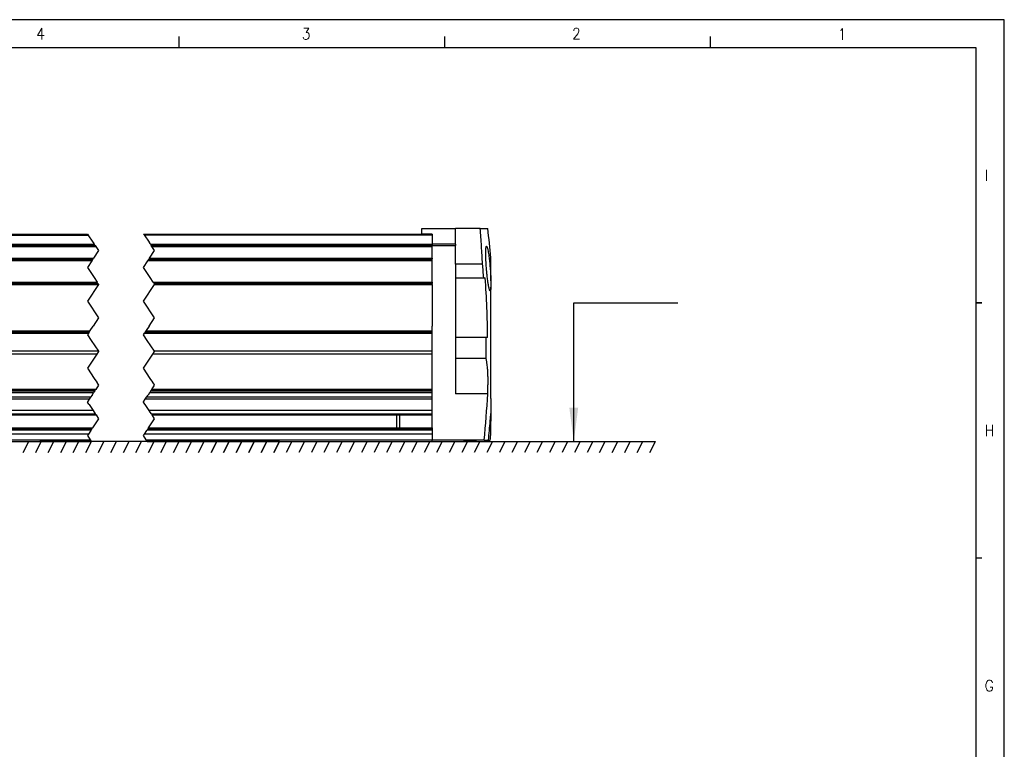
# Model space of a CAD drawing. Header units: millimetres. Extents: x -285 to 1770, y -283 to 203.
# Tile 11 of 30: x 134 to 309, y 73 to 203. Entities that reach past the tile are written whole.
import ezdxf

# ---------------------------------------------------------------- set-up
doc = ezdxf.new("R2010")
doc.units = ezdxf.units.MM
doc.linetypes.add('DOT_CENTER', pattern=[14, 12, -1, 0, -1])
doc.layers.add('1', color=7, linetype='Continuous')
doc.styles.add('CONVERTER_11', font='txt.shx', dxfattribs={"width": 0.9})
doc.dimstyles.get("Standard").update_dxf_attribs({"dimtxt": 0.18, "dimasz": 0.18, "dimexe": 0.18, "dimexo": 0.0625, "dimgap": 0.09, "dimtad": 0, "dimtih": 1, "dimtoh": 1, "dimdec": 4, "dimzin": 0, "dimdsep": 46, "dimtxsty": 'Standard', "dimcen": 0.09, "dimadec": 0, "dimazin": 0, "dimtfac": 1, "dimtdec": 4, "dimtofl": 0, "dimtmove": 0, "dimatfit": 3, "dimfxl": 1, "dimtolj": 1, "dimtzin": 0, "dimarcsym": 0})

# ---------------------------------------------------------------- blocks, each defined once
blk = doc.blocks.new('Marco_a2', base_point=(304.21, -212.02))
at = {"layer": '1', "color": 2, "linetype": 'Continuous'}
for p, q in [((309.21, 202.98), (-284.79, 202.98)), ((309.21, -217.02), (309.21, 202.98)), ((161.96, 197.98), (161.96, 199.98)), ((209.38, 197.98), (209.38, 199.98)), ((256.79, 197.98), (256.79, 199.98)), ((304.21, 152.42), (305.21, 152.42)), ((305.21, 152.42), (304.21, 152.42)), ((305.21, 106.87), (304.21, 106.87))]:
    blk.add_line(p, q, dxfattribs=at)
at = {"layer": '1', "color": 7, "linetype": 'Continuous'}
for p, q in [((304.21, 197.98), (-264.79, 197.98)), ((304.21, -212.02), (304.21, 197.98))]:
    blk.add_line(p, q, dxfattribs=at)
at = {"layer": '1', "color": 2, "char_height": 2, "attachment_point": 4, "line_spacing_factor": 1.20048, "style": 'CONVERTER_11'}
for s, insert in [('4', (136.49, 200.47)), ('3', (183.86, 200.47)), ('2', (232.08, 200.49)), ('1', (279.5, 200.41)), ('I', (305.71, 175.2)), ('H', (305.71, 129.65)), ('G', (305.71, 84.09))]:
    blk.add_mtext(s, dxfattribs=dict(at, insert=insert))
blk = doc.blocks.new('Top', base_point=(304.21, -212.02))
at = {"layer": '1', "color": 2, "linetype": 'Continuous'}
for p, q in [((168.68, 127.69), (167.68, 125.69)), ((170.91, 127.69), (169.91, 125.69)), ((173.15, 127.69), (172.15, 125.69)), ((175.38, 127.69), (174.38, 125.69)), ((177.62, 127.69), (176.62, 125.69)), ((179.86, 127.69), (178.86, 125.69)), ((182.09, 127.69), (181.09, 125.69)), ((184.33, 127.69), (183.33, 125.69)), ((236.99, 125.69), (237.99, 127.69)), ((239.23, 125.69), (240.23, 127.69)), ((241.47, 125.69), (242.47, 127.69)), ((243.7, 125.69), (244.7, 127.69)), ((245.94, 125.69), (246.94, 127.69))]:
    blk.add_line(p, q, dxfattribs=at)
blk.add_blockref('Marco_a2', (304.21, -212.02))
blk = doc.blocks.new('REGLA__15', base_point=(-163.4, 127.69))
at = {"color": 7, "linetype": 'Continuous'}
for p, q in [((205.3, 164.69), (205.3, 165.69)), ((205.3, 165.69), (205.3, 165.69)), ((205.3, 165.69), (211.3, 165.69)), ((205.3, 164.69), (205.3, 165.69)), ((215.7, 165.69), (211.3, 165.69)), ((211.3, 162.89), (211.3, 165.69)), ((215.7, 165.69), (217.03, 165.69)), ((93.59, 164.69), (145.63, 164.69)), ((155.63, 164.69), (205.3, 164.69)), ((207.1, 164.69), (205.3, 164.69)), ((207.1, 164.69), (207.1, 162.89)), ((94.93, 162.69), (146.96, 162.69)), ((156.96, 162.69), (207.1, 162.69)), ((207.1, 162.69), (211.3, 162.69)), ((207.1, 162.49), (207.1, 162.69)), ((207.1, 160.37), (207.1, 162.49)), ((211.3, 159.33), (211.3, 162.69)), ((94.54, 160.2), (146.57, 160.2)), ((156.57, 160.2), (207.1, 160.2)), ((201.3, 160.28), (207.1, 160.28)), ((207.1, 160.37), (207.1, 160.28)), ((207.1, 160.2), (207.1, 160.28)), ((207.1, 160.03), (207.1, 160.2)), ((207.1, 158.69), (207.1, 160)), ((207.1, 156.1), (207.1, 158.69)), ((216.11, 159.33), (211.3, 159.33)), ((211.3, 159.33), (211.3, 156.87)), ((211.3, 156.87), (211.3, 146.25)), ((211.3, 156.87), (216.31, 156.87)), ((216.31, 156.87), (216.58, 156.87)), ((95.46, 155.9), (147.49, 155.9)), ((157.49, 155.9), (207.1, 155.9)), ((207.1, 156.06), (207.1, 155.9)), ((207.1, 155.7), (207.1, 155.9)), ((207.1, 155.7), (207.1, 148.24)), ((207.1, 147.48), (207.1, 148.24)), ((93.87, 147.2), (145.9, 147.2)), ((155.9, 147.2), (207.1, 147.2)), ((207.1, 147.4), (207.1, 147.48)), ((207.1, 147.23), (207.1, 147.4)), ((207.1, 147.2), (207.1, 147.23)), ((207.1, 147.03), (207.1, 147.2)), ((207.1, 145.73), (207.1, 147)), ((211.3, 146.25), (211.3, 142.51)), ((216.74, 146.25), (211.3, 146.25)), ((217.01, 146.25), (216.74, 146.25)), ((217.6, 145.54), (217.6, 146.26)), ((207.1, 143.77), (207.1, 145.73)), ((217.6, 144.1), (217.6, 145.54)), ((217.6, 143.38), (217.6, 144.1)), ((147.29, 143.27), (95.26, 143.27)), ((207.1, 143.27), (157.29, 143.27)), ((207.1, 143.72), (207.1, 143.77)), ((207.1, 143.27), (207.1, 143.72)), ((207.1, 138.18), (207.1, 143.27)), ((211.3, 142.51), (211.3, 136.18)), ((216.73, 142.51), (211.3, 142.51)), ((207.1, 137.9), (207.1, 138.18)), ((207.1, 136.97), (207.1, 137.9)), ((146.17, 135.59), (94.14, 135.59)), ((146.69, 136.38), (94.66, 136.38)), ((94.89, 136.72), (146.92, 136.72)), ((94.91, 136.75), (146.94, 136.75)), ((147.09, 136.97), (95.06, 136.97)), ((207.1, 135.59), (156.17, 135.59)), ((207.1, 136.38), (156.69, 136.38)), ((156.92, 136.72), (207.1, 136.72)), ((156.94, 136.75), (207.1, 136.75)), ((207.1, 136.97), (157.09, 136.97)), ((207.1, 136.75), (207.1, 136.97)), ((207.1, 136.72), (207.1, 136.75)), ((207.1, 136.5), (207.1, 136.72)), ((207.1, 136.38), (207.1, 136.5)), ((207.1, 135.96), (207.1, 136.38)), ((207.1, 135.59), (207.1, 135.96)), ((207.1, 135.2), (207.1, 135.59)), ((145.91, 135.2), (93.88, 135.2)), ((207.1, 135.2), (155.91, 135.2)), ((207.1, 133.2), (207.1, 135.2)), ((146.62, 133.2), (94.59, 133.2)), ((95.11, 132.42), (147.14, 132.42)), ((207.1, 133.2), (156.62, 133.2)), ((157.14, 132.42), (201.3, 132.42)), ((201.3, 132.42), (207.1, 132.42)), ((207.1, 132.62), (207.1, 133.2)), ((207.1, 132.42), (207.1, 132.62)), ((207.1, 130.12), (207.1, 132.42)), ((94.49, 130.12), (146.52, 130.12)), ((156.52, 130.12), (201.3, 130.12)), ((201.3, 130.12), (207.1, 130.12)), ((207.1, 130.12), (207.1, 129.92)), ((217.6, 129.3), (217.6, 131.33)), ((145.77, 128.99), (93.74, 128.99)), ((146.25, 129.71), (94.22, 129.71)), ((207.1, 128.99), (155.77, 128.99)), ((207.1, 129.71), (156.25, 129.71)), ((207.1, 129.92), (207.1, 129.71)), ((207.1, 129.71), (207.1, 128.99)), ((207.1, 128.99), (207.1, 127.99)), ((94.06, 127.99), (146.09, 127.99)), ((156.09, 127.99), (207.1, 127.99)), ((207.1, 127.99), (207.1, 127.89)), ((207.1, 127.69), (207.1, 127.89)), ((212.8, 127.89), (207.1, 127.89)), ((215, 127.89), (212.8, 127.89)), ((214.5, 127.76), (212.8, 127.76)), ((216.39, 127.89), (215, 127.89)), ((216.39, 127.89), (217.17, 127.89)), ((217.17, 127.89), (217.46, 127.89)), ((217.46, 127.89), (217.48, 127.89))]:
    blk.add_line(p, q, dxfattribs=at)
at = {"color": 3, "linetype": 'Continuous'}
for p, q in [((93.73, 164.49), (145.76, 164.49)), ((207.1, 164.49), (155.76, 164.49)), ((94.79, 162.89), (146.83, 162.89)), ((95.06, 162.49), (147.09, 162.49)), ((156.83, 162.89), (207.1, 162.89)), ((157.09, 162.49), (207.1, 162.49)), ((211.3, 162.89), (207.1, 162.89)), ((94.41, 160), (146.44, 160)), ((94.66, 160.37), (146.69, 160.37)), ((156.44, 160), (207.1, 160)), ((156.69, 160.37), (207.1, 160.37)), ((95.33, 156.1), (147.36, 156.1)), ((95.54, 155.7), (147.57, 155.7)), ((157.36, 156.1), (207.1, 156.1)), ((157.57, 155.7), (207.1, 155.7)), ((93.74, 147), (145.77, 147)), ((94.01, 147.4), (146.04, 147.4)), ((155.77, 147), (207.1, 147)), ((156.04, 147.4), (207.1, 147.4)), ((147.57, 143.77), (95.54, 143.77)), ((207.1, 143.77), (157.57, 143.77)), ((217.03, 136.18), (211.3, 136.18)), ((94.98, 132.62), (147.01, 132.62)), ((157.01, 132.62), (207.1, 132.62)), ((217.48, 131.33), (217.6, 131.33)), ((94.36, 129.92), (146.39, 129.92)), ((156.39, 129.92), (207.1, 129.92))]:
    blk.add_line(p, q, dxfattribs=at)
at = {"color": 2, "linetype": 'DOT_CENTER'}
for p, q in [((145.63, 164.69), (145.76, 164.49)), ((145.76, 164.49), (145.81, 164.42)), ((145.81, 164.42), (145.83, 164.39)), ((146.48, 163.41), (145.83, 164.39)), ((146.6, 163.24), (146.48, 163.41)), ((155.76, 164.49), (155.63, 164.69)), ((155.76, 164.49), (155.81, 164.42)), ((155.83, 164.39), (155.81, 164.42)), ((155.83, 164.39), (156.48, 163.41)), ((156.48, 163.41), (156.6, 163.24)), ((146.6, 163.24), (146.63, 163.19)), ((146.63, 163.19), (146.76, 162.99)), ((147.6, 161.74), (146.69, 160.37)), ((146.78, 162.96), (146.76, 162.99)), ((146.83, 162.89), (146.78, 162.96)), ((146.96, 162.69), (146.83, 162.89)), ((146.96, 162.69), (147.09, 162.49)), ((147.09, 162.49), (147.6, 161.74)), ((156.6, 163.24), (156.63, 163.19)), ((156.63, 163.19), (156.76, 162.99)), ((156.69, 160.37), (157.6, 161.74)), ((156.76, 162.99), (156.78, 162.96)), ((156.78, 162.96), (156.83, 162.89)), ((156.83, 162.89), (156.96, 162.69)), ((157.09, 162.49), (156.96, 162.69)), ((157.6, 161.74), (157.09, 162.49)), ((146.4, 159.94), (145.6, 158.74)), ((146.44, 160), (146.4, 159.94)), ((146.44, 160), (146.56, 160.17)), ((146.56, 160.17), (146.57, 160.2)), ((146.57, 160.2), (146.69, 160.37)), ((155.6, 158.74), (156.4, 159.94)), ((156.4, 159.94), (156.44, 160)), ((156.44, 160), (156.56, 160.17)), ((156.57, 160.2), (156.56, 160.17)), ((156.69, 160.37), (156.57, 160.2)), ((145.6, 158.74), (146.8, 156.93)), ((156.8, 156.93), (155.6, 158.74)), ((146.8, 156.93), (147.36, 156.1)), ((157.36, 156.1), (156.8, 156.93)), ((147.57, 155.7), (145.6, 152.74)), ((147.49, 155.9), (147.36, 156.1)), ((147.49, 155.9), (147.6, 155.74)), ((147.6, 155.74), (147.57, 155.7)), ((155.6, 152.74), (157.57, 155.7)), ((157.36, 156.1), (157.49, 155.9)), ((157.6, 155.74), (157.49, 155.9)), ((157.57, 155.7), (157.6, 155.74)), ((145.6, 152.74), (147.6, 149.74)), ((157.6, 149.74), (155.6, 152.74)), ((147.6, 149.74), (146.6, 148.24)), ((156.6, 148.24), (157.6, 149.74)), ((146.09, 147.48), (146.6, 148.24)), ((156.6, 148.24), (156.09, 147.48)), ((145.77, 147), (145.6, 146.74)), ((145.6, 146.74), (146.27, 145.73)), ((145.9, 147.2), (145.77, 147)), ((146.04, 147.4), (145.9, 147.2)), ((146.09, 147.48), (146.04, 147.4)), ((155.6, 146.74), (155.77, 147)), ((156.27, 145.73), (155.6, 146.74)), ((155.9, 147.2), (155.77, 147)), ((155.9, 147.2), (156.04, 147.4)), ((156.04, 147.4), (156.09, 147.48)), ((146.27, 145.73), (147.57, 143.77)), ((157.57, 143.77), (156.27, 145.73)), ((147.29, 143.27), (145.6, 140.74)), ((147.6, 143.74), (147.29, 143.27)), ((147.57, 143.77), (147.6, 143.74)), ((155.6, 140.74), (157.29, 143.27)), ((157.29, 143.27), (157.6, 143.74)), ((157.6, 143.74), (157.57, 143.77)), ((145.6, 140.74), (146.82, 138.9)), ((156.82, 138.9), (155.6, 140.74)), ((146.82, 138.9), (147.26, 138.24)), ((157.26, 138.24), (156.82, 138.9)), ((147.6, 137.74), (147.09, 136.97)), ((147.26, 138.24), (147.3, 138.18)), ((147.3, 138.18), (147.49, 137.9)), ((147.49, 137.9), (147.6, 137.74)), ((157.09, 136.97), (157.6, 137.74)), ((157.3, 138.18), (157.26, 138.24)), ((157.49, 137.9), (157.3, 138.18)), ((157.6, 137.74), (157.49, 137.9)), ((146.17, 135.59), (145.91, 135.2)), ((146.42, 135.96), (146.17, 135.59)), ((146.42, 135.96), (146.69, 136.38)), ((146.69, 136.38), (146.77, 136.5)), ((146.92, 136.72), (146.77, 136.5)), ((146.92, 136.72), (146.94, 136.75)), ((146.94, 136.75), (147.09, 136.97)), ((155.91, 135.2), (156.17, 135.59)), ((156.17, 135.59), (156.42, 135.96)), ((156.69, 136.38), (156.42, 135.96)), ((156.69, 136.38), (156.77, 136.5)), ((156.77, 136.5), (156.92, 136.72)), ((156.94, 136.75), (156.92, 136.72)), ((157.09, 136.97), (156.94, 136.75)), ((145.91, 135.2), (145.6, 134.74)), ((145.6, 134.74), (145.63, 134.69)), ((145.87, 134.32), (145.63, 134.69)), ((145.87, 134.32), (145.89, 134.29)), ((145.89, 134.29), (146.62, 133.2)), ((155.6, 134.74), (155.91, 135.2)), ((155.63, 134.69), (155.6, 134.74)), ((155.87, 134.32), (155.63, 134.69)), ((155.89, 134.29), (155.87, 134.32)), ((156.62, 133.2), (155.89, 134.29)), ((146.62, 133.2), (146.82, 132.9)), ((146.82, 132.9), (147.01, 132.62)), ((147.14, 132.42), (147.01, 132.62)), ((147.14, 132.42), (147.6, 131.74)), ((156.82, 132.9), (156.62, 133.2)), ((157.01, 132.62), (156.82, 132.9)), ((157.01, 132.62), (157.14, 132.42)), ((157.6, 131.74), (157.14, 132.42)), ((146.39, 129.92), (146.52, 130.12)), ((147.6, 131.74), (146.52, 130.12)), ((156.52, 130.12), (156.39, 129.92)), ((156.52, 130.12), (157.6, 131.74)), ((145.77, 128.99), (145.6, 128.74)), ((145.6, 128.74), (146.09, 127.99)), ((146.2, 129.65), (145.77, 128.99)), ((146.25, 129.71), (146.2, 129.65)), ((146.39, 129.92), (146.25, 129.71)), ((155.6, 128.74), (155.77, 128.99)), ((156.09, 127.99), (155.6, 128.74)), ((155.77, 128.99), (156.2, 129.65)), ((156.2, 129.65), (156.25, 129.71)), ((156.25, 129.71), (156.39, 129.92)), ((146.09, 127.99), (146.29, 127.69)), ((156.29, 127.69), (156.09, 127.99))]:
    blk.add_line(p, q, dxfattribs=at)
at = {"color": 2, "linetype": 'Continuous'}
for p, q in [((94.26, 127.69), (146.29, 127.69)), ((156.29, 127.69), (207.1, 127.69))]:
    blk.add_line(p, q, dxfattribs=at)
at = {"color": 7, "linetype": 'Continuous'}
for centre, radius, start, end in [((50.33, 144.81), 168, 5.345, 7.1419), ((50.33, 144.81), 166.42, 4.155, 5.0073), ((50.33, 144.81), 166.69, 0.4953, 4.1482), ((50.33, 144.81), 166.42, 359.2074, 0.4961), ((50.33, 144.81), 166.92, 354.1846, 357.0376), ((50.33, 144.81), 167.69, 354.2115, 355.3913), ((50.33, 144.81), 167.99, 354.2216, 354.7048), ((50.33, 144.81), 168, 354.2221, 354.655), ((214.5, 128.76), 1, 270, 300.1722)]:
    blk.add_arc(centre, radius, start, end, dxfattribs=at)
for points, knots in [([(216.11, 159.33), (216.08, 159.87), (216.02, 160.94), (215.92, 162.54), (215.82, 164.12), (215.74, 165.17), (215.7, 165.69)], [0, 0, 0, 0, 1.612844, 3.212892, 4.802142, 6.375539, 6.375539, 6.375539, 6.375539]), ([(207.1, 162.89), (207.1, 162.88), (207.1, 162.86), (207.1, 162.82), (207.1, 162.78), (207.1, 162.75), (207.1, 162.73), (207.1, 162.71), (207.1, 162.7), (207.1, 162.7), (207.1, 162.69)], [0, 0, 0, 0, 0.0390169, 0.0765367, 0.1169791, 0.1414214, 0.170252, 0.1847759, 0.196151, 0.2, 0.2, 0.2, 0.2]), ([(211.3, 162.89), (211.3, 162.88), (211.3, 162.86), (211.3, 162.82), (211.3, 162.78), (211.3, 162.75), (211.3, 162.73), (211.3, 162.71), (211.3, 162.7), (211.3, 162.7), (211.3, 162.69)], [0, 0, 0, 0, 0.0390169, 0.0765367, 0.1169791, 0.1414214, 0.170252, 0.1847759, 0.196151, 0.2, 0.2, 0.2, 0.2]), ([(217.47, 154.54), (217.46, 154.54), (217.43, 154.55), (217.4, 154.62), (217.35, 154.73), (217.29, 154.94), (217.24, 155.14), (217.21, 155.32), (217.18, 155.48), (217.14, 155.68), (217.1, 155.95), (217.05, 156.27), (217, 156.64), (216.96, 157.03), (216.91, 157.41), (216.88, 157.75), (216.85, 158.06), (216.83, 158.31), (216.8, 158.61), (216.77, 158.95), (216.75, 159.35), (216.73, 159.7), (216.71, 159.99), (216.7, 160.22), (216.69, 160.54), (216.67, 160.94), (216.67, 161.42), (216.68, 161.81), (216.7, 162.12), (216.72, 162.32), (216.75, 162.44), (216.76, 162.51), (216.8, 162.53), (216.81, 162.54)], [0, 0, 0, 0, 0.030067, 0.092209, 0.208783, 0.426097, 0.7184, 0.825966, 0.98363, 1.194334, 1.461054, 1.786795, 2.17459, 2.579828, 2.962567, 3.312932, 3.621025, 3.876936, 4.070738, 4.519632, 4.920811, 5.270274, 5.563998, 5.79795, 5.968082, 6.515503, 6.99713, 7.403691, 7.698762, 7.915726, 8.001247, 8.072098, 8.116918, 8.116918, 8.116918, 8.116918]), ([(216.81, 162.54), (216.83, 162.52), (216.89, 162.48), (216.92, 162.37), (216.96, 162.25), (217.01, 162.08), (217.06, 161.82), (217.13, 161.45), (217.21, 160.97), (217.28, 160.46), (217.34, 159.97), (217.38, 159.53), (217.42, 159.14), (217.45, 158.82), (217.48, 158.53), (217.5, 158.21), (217.53, 157.83), (217.55, 157.45), (217.57, 157.08), (217.59, 156.73), (217.6, 156.47), (217.6, 156.34)], [0, 0, 0, 0, 0.079503, 0.20592, 0.314441, 0.479323, 0.713609, 1.125157, 1.612677, 2.166625, 2.6503, 3.099136, 3.496016, 3.823784, 4.065256, 4.386805, 4.776854, 5.221184, 5.525686, 5.884714, 6.279555, 6.279555, 6.279555, 6.279555]), ([(201.3, 160.28), (201.29, 160.27), (201.28, 160.26), (201.26, 160.24), (201.24, 160.23), (201.23, 160.21), (201.22, 160.2), (201.21, 160.2), (201.21, 160.2)], [0, 0, 0, 0, 0.0286054, 0.0570484, 0.0815213, 0.107068, 0.1157454, 0.1255895, 0.1255895, 0.1255895, 0.1255895]), ([(201.3, 160.28), (201.3, 160.28), (201.3, 160.26), (201.3, 160.23), (201.3, 160.21), (201.3, 160.2)], [0, 0, 0, 0, 0.01413409, 0.04101734, 0.08549661, 0.08549661, 0.08549661, 0.08549661]), ([(207.1, 160), (207.1, 160), (207.1, 160.01), (207.1, 160.03), (207.1, 160.03)], [0, 0, 0, 0, 0.01825242, 0.0363958, 0.0363958, 0.0363958, 0.0363958]), ([(217.6, 156.34), (217.6, 156.84), (217.6, 157.86), (217.6, 159.05), (217.6, 159.92), (217.6, 160.28), (217.6, 160.46)], [0, 0, 0, 0, 1.50034, 3.047712, 3.581186, 4.114661, 4.114661, 4.114661, 4.114661]), ([(207.1, 156.1), (207.1, 156.09), (207.1, 156.09), (207.1, 156.08), (207.1, 156.07), (207.1, 156.06), (207.1, 156.06)], [0, 0, 0, 0, 0.00914612, 0.01827311, 0.02736186, 0.03639336, 0.03639336, 0.03639336, 0.03639336]), ([(217.6, 155.22), (217.6, 155.12), (217.59, 154.95), (217.56, 154.74), (217.54, 154.6), (217.49, 154.55), (217.47, 154.54)], [0, 0, 0, 0, 0.2958744, 0.513453, 0.6372618, 0.7123816, 0.7123816, 0.7123816, 0.7123816]), ([(217.6, 156.34), (217.6, 156.24), (217.6, 156.04), (217.6, 155.75), (217.6, 155.48), (217.6, 155.31), (217.6, 155.22)], [0, 0, 0, 0, 0.293227, 0.615131, 0.86102, 1.120506, 1.120506, 1.120506, 1.120506]), ([(217.6, 146.26), (217.6, 147.86), (217.6, 150.84), (217.6, 153.83), (217.6, 155.22)], [0, 0, 0, 0, 4.775798, 8.95746, 8.95746, 8.95746, 8.95746]), ([(207.1, 147), (207.1, 147), (207.1, 147.01), (207.1, 147.03), (207.1, 147.03)], [0, 0, 0, 0, 0.01820402, 0.03640018, 0.03640018, 0.03640018, 0.03640018]), ([(217.03, 136.18), (217.05, 136.55), (217.07, 137.2), (217.09, 138.2), (217.09, 139.08), (217.06, 139.91), (217.01, 140.66), (216.95, 141.34), (216.86, 141.97), (216.78, 142.32), (216.73, 142.51)], [0, 0, 0, 0, 1.109011, 1.95159, 2.991122, 3.746937, 4.44855, 5.248602, 5.786824, 6.350134, 6.350134, 6.350134, 6.350134]), ([(217.6, 141.45), (217.6, 141.77), (217.6, 142.41), (217.6, 143.05), (217.6, 143.38)], [0, 0, 0, 0, 0.955295, 1.924877, 1.924877, 1.924877, 1.924877]), ([(217.6, 135.33), (217.6, 136.3), (217.6, 138.34), (217.6, 140.38), (217.6, 141.45)], [0, 0, 0, 0, 2.901705, 6.119591, 6.119591, 6.119591, 6.119591]), ([(217.6, 135.33), (217.6, 135.28), (217.6, 135.18), (217.6, 134.95), (217.6, 134.62), (217.6, 134.13), (217.6, 133.53), (217.6, 133.07), (217.6, 132.78), (217.6, 132.72), (217.6, 132.69)], [0, 0, 0, 0, 0.161292, 0.304482, 0.674225, 1.171573, 1.777788, 2.469266, 2.556761, 2.644967, 2.644967, 2.644967, 2.644967]), ([(200.8, 130.12), (200.8, 130.14), (200.8, 130.17), (200.8, 130.26), (200.8, 130.38), (200.8, 130.53), (200.8, 130.67), (200.8, 130.82), (200.8, 131.02), (200.8, 131.26), (200.8, 131.5), (200.8, 131.7), (200.8, 131.89), (200.8, 132.08), (200.8, 132.26), (200.8, 132.36), (200.8, 132.4), (200.8, 132.42)], [0, 0, 0, 0, 0.048875, 0.095771, 0.263782, 0.425069, 0.54715, 0.673356, 0.873488, 1.137419, 1.401346, 1.60147, 1.727668, 1.978384, 2.178991, 2.24979, 2.3, 2.3, 2.3, 2.3]), ([(201.3, 132.42), (201.3, 132.32), (201.3, 132.15), (201.3, 131.85), (201.3, 131.57), (201.3, 131.26), (201.3, 130.97), (201.3, 130.67), (201.3, 130.39), (201.3, 130.21), (201.3, 130.12)], [0, 0, 0, 0, 0.294862, 0.533147, 0.88371, 1.145892, 1.458025, 1.760758, 2.044409, 2.3, 2.3, 2.3, 2.3]), ([(217.48, 131.33), (217.49, 131.45), (217.51, 131.68), (217.54, 132.01), (217.57, 132.35), (217.59, 132.57), (217.6, 132.69)], [0, 0, 0, 0, 0.346212, 0.689926, 1.003424, 1.360159, 1.360159, 1.360159, 1.360159]), ([(217.6, 132.69), (217.6, 132.47), (217.6, 132.01), (217.6, 131.56), (217.6, 131.33)], [0, 0, 0, 0, 0.666949, 1.355034, 1.355034, 1.355034, 1.355034]), ([(217.6, 129.16), (217.6, 129.18), (217.6, 129.23), (217.6, 129.28), (217.6, 129.3)], [0, 0, 0, 0, 0.0611601, 0.1466607, 0.1466607, 0.1466607, 0.1466607]), ([(212.8, 127.76), (212.8, 127.76), (212.8, 127.78), (212.8, 127.8), (212.8, 127.84), (212.8, 127.87), (212.8, 127.89)], [0, 0, 0, 0, 0.0155407, 0.0340358, 0.0764271, 0.1354813, 0.1354813, 0.1354813, 0.1354813])]:
    blk.add_open_spline(points, degree=3, knots=knots, dxfattribs=at)
at = {"color": 3, "linetype": 'Continuous'}
blk.add_open_spline([(214.5, 127.76), (214.5, 127.78), (214.5, 127.82), (214.5, 127.87), (214.5, 127.89)], degree=3, knots=[0, 0, 0, 0, 0.0567225, 0.1354813, 0.1354813, 0.1354813, 0.1354813], dxfattribs=at)
blk = doc.blocks.new('Regla_G2_cm1140-T__17', base_point=(-163.4, 127.69))
blk.add_blockref('REGLA__15', (-163.4, 127.69))
blk = doc.blocks.new('E', base_point=(17, 145.236))
at = {"layer": '1', "color": 2, "linetype": 'Continuous'}
for p, q in [((134.134, 125.695), (135.134, 127.695)), ((136.37, 125.695), (137.37, 127.695)), ((179.856, 127.695), (137.1, 127.695)), ((138.607, 125.695), (139.607, 127.695)), ((140.843, 125.695), (141.843, 127.695)), ((143.079, 125.695), (144.079, 127.695)), ((145.315, 125.695), (146.315, 127.695)), ((147.551, 125.695), (148.551, 127.695)), ((149.787, 125.695), (150.787, 127.695)), ((152.023, 125.695), (153.023, 127.695)), ((154.259, 125.695), (155.259, 127.695)), ((156.495, 125.695), (157.495, 127.695)), ((158.731, 125.695), (159.731, 127.695)), ((160.967, 125.695), (161.967, 127.695)), ((163.203, 125.695), (164.203, 127.695)), ((165.439, 125.695), (166.439, 127.695)), ((167.675, 125.695), (168.675, 127.695)), ((169.912, 125.695), (170.912, 127.695)), ((172.148, 125.695), (173.148, 127.695)), ((174.384, 125.695), (175.384, 127.695)), ((176.62, 125.695), (177.62, 127.695)), ((178.856, 125.695), (179.856, 127.695))]:
    blk.add_line(p, q, dxfattribs=at)
at = {"layer": '1', "color": 2}
blk.add_solid([(231.594, 133.695), (233.174, 133.695), (232.384, 127.695)], dxfattribs=at)
blk.add_blockref('Regla_G2_cm1140-T__17', (-163.401, 127.695))
at = {"layer": '1', "color": 2, "linetype": 'Continuous', "has_arrowhead": 0}
blk.add_leader([(232.384, 127.695), (232.384, 152.425), (250.978, 152.425)], dimstyle='Standard', dxfattribs=at)

msp = doc.modelspace()

# ---------------------------------------------------------------- linework, layer by layer
at = {"layer": '1', "color": 2, "linetype": 'Continuous'}
for p, q in [((168.68, 127.69), (246.94, 127.69)), ((186.56, 127.69), (185.56, 125.69)), ((188.8, 127.69), (187.8, 125.69)), ((191.04, 127.69), (190.04, 125.69)), ((193.27, 127.69), (192.27, 125.69)), ((195.51, 127.69), (194.51, 125.69)), ((197.74, 127.69), (196.74, 125.69)), ((199.98, 127.69), (198.98, 125.69)), ((202.22, 127.69), (201.22, 125.69)), ((204.45, 127.69), (203.45, 125.69)), ((206.69, 127.69), (205.69, 125.69)), ((208.92, 127.69), (207.92, 125.69)), ((211.16, 127.69), (210.16, 125.69)), ((213.4, 127.69), (212.4, 125.69)), ((215.63, 127.69), (214.63, 125.69)), ((217.87, 127.69), (216.87, 125.69)), ((220.11, 127.69), (219.11, 125.69)), ((222.34, 127.69), (221.34, 125.69)), ((224.58, 127.69), (223.58, 125.69)), ((226.81, 127.69), (225.81, 125.69)), ((229.05, 127.69), (228.05, 125.69)), ((231.29, 127.69), (230.29, 125.69)), ((233.52, 127.69), (232.52, 125.69)), ((235.76, 127.69), (234.76, 125.69))]:
    msp.add_line(p, q, dxfattribs=at)

# ---------------------------------------------------------------- block references
for name, p in [('Top', (304.21, -212.02)), ('E', (17, 145.24))]:
    msp.add_blockref(name, p)

doc.saveas('drawing.dxf')
